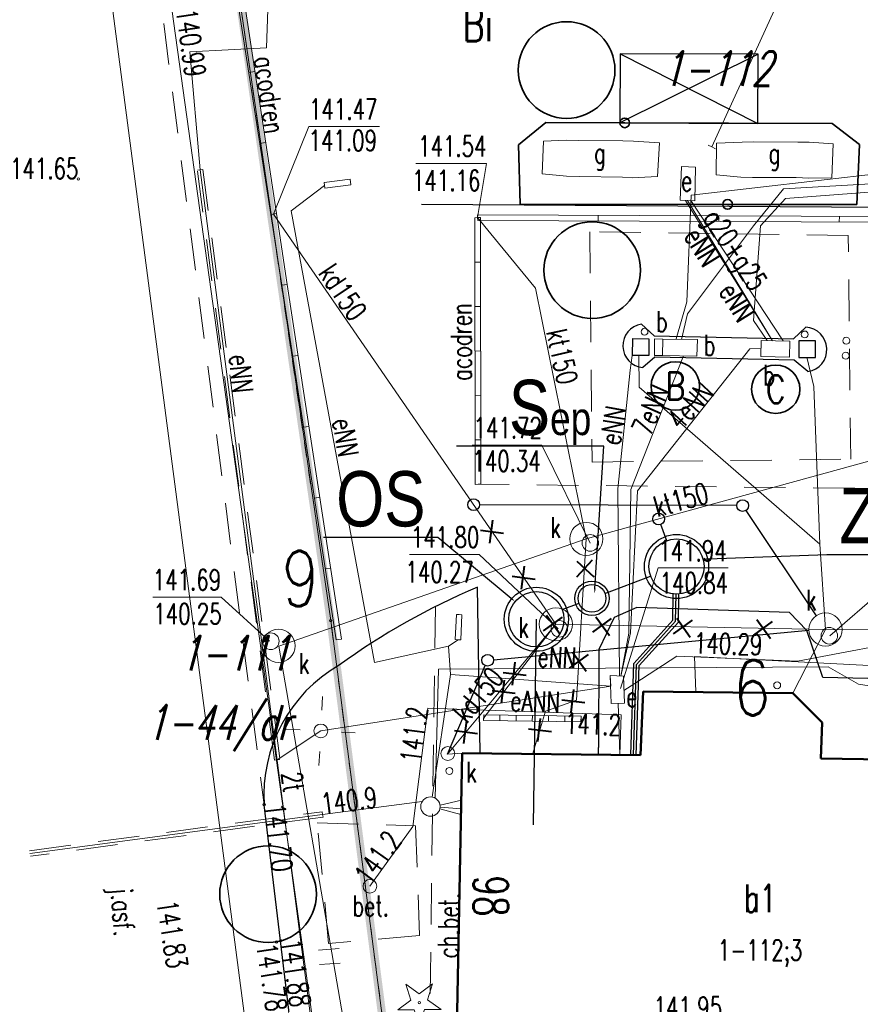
# Model space of a CAD drawing. Header units: feet. Extents: x 7588777 to 15179262, y 5780086 to 11560165.
# Tile 25 of 32: x 14139035 to 14139066, y 11498699 to 11498734. Entities that reach past the tile are written whole.
import ezdxf
from ezdxf import colors
from ezdxf.entities.mleader import LeaderData, LeaderLine
from ezdxf.enums import TextEntityAlignment as Align
from ezdxf.math import Vec2, Vec3

# ---------------------------------------------------------------- set-up
doc = ezdxf.new("R2010")
doc.units = ezdxf.units.FT
doc.header["$MEASUREMENT"] = 0
for name, pattern in [('1', [0]), ('3_EGBU_A', [0]), ('4', [2.5, 1.5, -1]), ('DASHED2', [0.375, 0.25, -0.125]), ('EGDE', [0]), ('EGUG', [1, 0.5, -0.5])]:
    doc.linetypes.add(name, pattern=pattern)
doc.layers.get('0').update_dxf_attribs({"color": 250, "linetype": 'CONTINUOUS', "lineweight": 100})
for name, color, linetype, lineweight in [('__PROJ_DR_wpusty', 7, 'CONTINUOUS', 18), ('_opis znaczniki', 7, 'CONTINUOUS', 35), ('_por', 8, 'CONTINUOUS', 25), ('_Selinar_ZZSanitarna', 42, 'CONTINUOUS', 25), ('ZZDeszczowa', 92, 'CONTINUOUS', 30), ('ZZSanitarna', 42, 'CONTINUOUS', 30)]:
    doc.layers.add(name, color=color, linetype=linetype, lineweight=lineweight)
doc.layers.add('_granica', color=7, linetype='CONTINUOUS')
for name, color, linetype, lineweight, transparency in [('Dzialki', 7, 'EGDE', 18, 0.7), ('EADTD_T_1_a', 7, 'CONTINUOUS', 25, 0.7), ('EBTPO_L_4', 7, '1', 18, 0.7), ('EBUPP_L_4', 7, '4', 18, 0.7), ('EBUTN_T_0', 7, 'CONTINUOUS', 0, 0.7), ('EGBB_E_T_0', 7, 'CONTINUOUS', 25, 0.7), ('EGBB_L_0', 7, '3_EGBU_A', 50, 0.7), ('EUZF_T_0', 54, 'CONTINUOUS', 25, 0.7), ('FUNKCJE_MZ_T_0', 7, 'CONTINUOUS', 18, 0.7), ('Numery_dzialek', 7, 'CONTINUOUS', 9, 0.7), ('Numery_uzytkow', 3, 'CONTINUOUS', 9, 0.7), ('Punkty', 7, 'CONTINUOUS', 18, 0.7), ('SDROK_T_0', 7, 'CONTINUOUS', 18, 0.7), ('SDROK_T_2', 7, 'CONTINUOUS', 18, 0.7), ('SDRPK_L_0', 7, '1', 25, 0.7), ('SDRPK_L_2', 7, '4', 18, 0.7), ('SZAPM_T_0', 7, 'CONTINUOUS', 18, 0.7), ('SZOPO_L_0', 7, 'CONTINUOUS', 35, 0.7), ('SZZPZ_T_0', 3, 'CONTINUOUS', 18, 0.7), ('SZZPZ_T_4', 3, 'CONTINUOUS', 18, 0.7), ('UEEOAN_T_0', 1, 'CONTINUOUS', 18, 0.7), ('UEEOCN_T_0', 1, 'CONTINUOUS', 18, 0.7), ('UEEOON_T_0', 1, 'CONTINUOUS', 18, 0.7), ('UEEPAN_L_0', 1, '1', 18, 0.7), ('UEEPAN_T_0', 1, 'CONTINUOUS', 18, 0.7), ('UEEPAN_T_3', 1, 'CONTINUOUS', 18, 0.7), ('UEEPBN_L_0', 1, '4', 18, 0.7), ('UEEPON_L_0', 1, '1', 18, 0.7), ('UGGOON_S_T_0', 52, 'CONTINUOUS', 18, 0.7), ('UGGPAN_S_L_0', 52, '1', 18, 0.7), ('UGGPAN_S_T_0', 52, 'CONTINUOUS', 18, 0.7), ('UGGPON_S_L_0', 52, '1', 18, 0.7), ('UINPA_L_3', 7, '1', 18, 0.7), ('UINPA_T_3', 7, 'CONTINUOUS', 18, 0.7), ('UINPO_L_4', 7, '1', 18, 0.7), ('UKKOAD_T_0', 34, 'CONTINUOUS', 18, 0.7), ('UKKOOD_T_0', 34, 'CONTINUOUS', 18, 0.7), ('UKKPAD_L_0', 34, '1', 18, 0.7), ('UKKPAD_T_0', 34, 'CONTINUOUS', 18, 0.7), ('UKKPOD_L_0', 34, '1', 18, 0.7), ('UKKPOS_L_0', 34, '1', 18, 0.7), ('UTTOC_T_0', 30, 'CONTINUOUS', 18, 0.7), ('UTTOO_T_0', 30, 'CONTINUOUS', 18, 0.7), ('UTTPO_L_0', 30, '1', 18, 0.7), ('UWWOC_T_0', 5, 'CONTINUOUS', 18, 0.7), ('UWWPO_L_0', 5, '1', 18, 0.7), ('UWWPO_L_3', 5, '1', 18, 0.7), ('Uzytki', 3, 'EGUG', 18, 0.7), ('WUKOS_T_0', 14, 'CONTINUOUS', 18, 0.7)]:
    doc.layers.add(name, color=color, linetype=linetype, lineweight=lineweight, transparency=transparency)
doc.styles.add('ISOCP', font='isocpeur.ttf')
doc.styles.add('ROMANS', font='romans.shx', dxfattribs={"width": 0.8})
doc.styles.get("Standard").update_dxf_attribs({"font": 'Simplex.SHX', "width": 0.75})

# ---------------------------------------------------------------- blocks, each defined once
blk = doc.blocks.new('GRO')
at = {"linetype": 'Continuous'}
blk.add_circle((0, 0), 0.045, dxfattribs=at)
blk = doc.blocks.new('ARM')
at = {"linetype": 'Continuous'}
blk.add_circle((0, 0), 0.125, dxfattribs=at)
blk = doc.blocks.new('BUJ')
at = {"linetype": 'Continuous'}
blk.add_circle((0, 0), 0.25, dxfattribs=at)
blk = doc.blocks.new('TRA')
at = {"linetype": 'Continuous'}
for p, q in [((-4.0125, 1.125), (-4.0125, 1.875)), ((-3.4875, 1.125), (-3.4875, 1.875)), ((3.4875, 1.125), (3.4875, 1.875)), ((4.0125, 1.125), (4.0125, 1.875)), ((-0.2625, -2.625), (-0.2625, -1.875)), ((0.2625, -2.625), (0.2625, -1.875))]:
    blk.add_line(p, q, dxfattribs=at)
blk = doc.blocks.new('DIG')
at = {"linetype": 'Continuous'}
for p, q in [((-0.3012, 0.09375), (-0.4937, 0.6621)), ((-0.4937, 0.6621), (-0.0039, 0.31545)), ((-0.0039, 0.31545), (0.4771, 0.67415)), ((0.4771, 0.67415), (0.2988, 0.1012)), ((-0.78225, -0.26495), (-0.3012, 0.09375)), ((0.2988, 0.1012), (0.7886, -0.24545)), ((-0.18225, -0.2575), (-0.78225, -0.26495)), ((0.01025, -0.82585), (-0.18225, -0.2575)), ((0.1886, -0.2529), (0.01025, -0.82585)), ((0.7886, -0.24545), (0.1886, -0.2529))]:
    blk.add_line(p, q, dxfattribs=at)
blk.add_circle((0, 0), 0.045, dxfattribs=at)
blk = doc.blocks.new('LAT')
at = {"linetype": 'Continuous'}
for p, q in [((-0.53035, 0.53035), (-0.8839, 0.8839)), ((0.53035, 0.53035), (0.8839, 0.8839)), ((-0.53035, -0.53035), (-0.8839, -0.8839)), ((0.53035, -0.53035), (0.8839, -0.8839))]:
    blk.add_line(p, q, dxfattribs=at)
blk = doc.blocks.new('SLU')
at = {"linetype": 'Continuous'}
blk.add_circle((0, 0), 0.25, dxfattribs=at)
blk = doc.blocks.new('WSP')
at = {"linetype": 'Continuous'}
blk.add_circle((0, 0), 0.045, dxfattribs=at)

msp = doc.modelspace()

# ---------------------------------------------------------------- linework, layer by layer
at = {"layer": '__PROJ_DR_wpusty', "color": 1, "linetype": 'Continuous', "lineweight": 40}
for p, q in [((14139052.3809, 11498715.5073), (14139052.4839, 11498716.3397)), ((14139052.0435, 11498715.9716), (14139052.8759, 11498715.8686)), ((14139053.5269, 11498713.8413), (14139053.6299, 11498714.6737)), ((14139055.5208, 11498714.8551), (14139056.1379, 11498714.287)), ((14139055.5251, 11498714.2811), (14139056.0932, 11498714.8982)), ((14139053.1895, 11498714.3056), (14139054.0219, 11498714.2027)), ((14139054.3222, 11498712.3327), (14139055.0019, 11498712.8242)), ((14139054.4324, 11498712.896), (14139054.9239, 11498712.2164)), ((14139056.2095, 11498712.8442), (14139056.7009, 11498712.1645)), ((14139056.0993, 11498712.2809), (14139056.7789, 11498712.7724)), ((14139059.0274, 11498712.2236), (14139059.7071, 11498712.7151)), ((14139059.1376, 11498712.7869), (14139059.629, 11498712.1072)), ((14139061.9246, 11498712.1764), (14139062.6042, 11498712.6678)), ((14139062.0348, 11498712.7396), (14139062.5262, 11498712.06)), ((14139055.2638, 11498710.9836), (14139055.9434, 11498711.4751)), ((14139055.374, 11498711.5469), (14139055.8654, 11498710.8672)), ((14139053.1936, 11498710.3653), (14139053.2966, 11498711.1977)), ((14139052.8562, 11498710.8296), (14139053.6886, 11498710.7266)), ((14139052.7986, 11498709.71), (14139052.9016, 11498710.5424)), ((14139052.4612, 11498710.1744), (14139053.2936, 11498710.0714)), ((14139055.3187, 11498709.3748), (14139055.4217, 11498710.2072)), ((14139054.9813, 11498709.8391), (14139055.8137, 11498709.7361)), ((14139051.4395, 11498708.2608), (14139051.5425, 11498709.0932)), ((14139054.1091, 11498708.3277), (14139054.2121, 11498709.1601)), ((14139051.1021, 11498708.7252), (14139051.9345, 11498708.6222)), ((14139053.7717, 11498708.792), (14139054.6041, 11498708.689))]:
    msp.add_line(p, q, dxfattribs=at)
at = {"layer": '_granica', "linetype": 'DASHED2', "ltscale": 10, "const_width": 0.3}
msp.add_lwpolyline([(14139052.529, 11498667.3824), (14139061.2705, 11498667.847), (14139086.019, 11498669.1624), (14139093.219, 11498669.0324), (14139093.289, 11498679.0924), (14139093.519, 11498687.6824), (14139092.079, 11498687.8824), (14139096.2669, 11498712.8201), (14139096.759, 11498714.6924), (14139098.479, 11498721.1724), (14139104.669, 11498740.6324), (14139107.349, 11498747.8724), (14139111.929, 11498760.5924), (14139119.339, 11498781.1924), (14139063.099, 11498773.9924), (14139059.339, 11498761.0424), (14139058.089, 11498756.7324), (14139040.519, 11498754.3124), (14139046.619, 11498712.7024)], close=True, dxfattribs=at)
at = {"layer": '_opis znaczniki'}
for centre, radius in [((14139055.1542, 11498732.6199), 1.75), ((14139056.0806, 11498725.3828), 1.75), ((14139059.0881, 11498721.1893), 0.875), ((14139062.72, 11498721.0746), 0.875), ((14139044.3535, 11498702.8033), 1.75)]:
    msp.add_circle(centre, radius, dxfattribs=at)
at = {"layer": '_por', "color": 1}
msp.add_lwpolyline([(14139057.0791, 11498730.7114), (14139062.079, 11498730.6934), (14139062.088, 11498733.1934), (14139057.088, 11498733.2114)], close=True, dxfattribs=at)
for points in [[(14139062.088, 11498733.1934), (14139057.0791, 11498730.7114)], [(14139057.088, 11498733.2114), (14139062.079, 11498730.6934)]]:
    msp.add_lwpolyline(points, dxfattribs=at)
at = {"layer": '_Selinar_ZZSanitarna', "lineweight": 30}
for centre, radius in [((14139059.1306, 11498714.6579), 1.16), ((14139059.1306, 11498714.6579), 1), ((14139054.0593, 11498712.7502), 1.16), ((14139056.0726, 11498713.5075), 0.625), ((14139056.0726, 11498713.5075), 0.5), ((14139054.0593, 11498712.7502), 1)]:
    msp.add_circle(centre, radius, dxfattribs=at)
at = {"layer": 'Dzialki'}
for p, q in [((14139040.519, 11498754.3124), (14139046.619, 11498712.7024)), ((14139046.619, 11498712.7024), (14139052.529, 11498667.3824))]:
    msp.add_line(p, q, dxfattribs=at)
at = {"layer": 'EBTPO_L_4', "linetype": '1'}
for p, q in [((14139046.3781, 11498728.5496), (14139047.3238, 11498728.6694)), ((14139046.4065, 11498728.3506), (14139046.3781, 11498728.5496)), ((14139047.3522, 11498728.4704), (14139046.4065, 11498728.3506)), ((14139047.3522, 11498728.4704), (14139047.3238, 11498728.6694)), ((14139051.1672, 11498712.9281), (14139051.1254, 11498712.0157)), ((14139051.2675, 11498712.9224), (14139051.1672, 11498712.9281)), ((14139051.3678, 11498712.9166), (14139051.2675, 11498712.9224)), ((14139051.2675, 11498712.9224), (14139051.3678, 11498712.9166)), ((14139051.326, 11498712.0041), (14139051.3678, 11498712.9166)), ((14139051.1254, 11498712.0157), (14139051.2257, 11498712.0099)), ((14139051.2257, 11498712.0099), (14139051.1254, 11498712.0157)), ((14139051.2257, 11498712.0099), (14139051.326, 11498712.0041))]:
    msp.add_line(p, q, dxfattribs=at)
at = {"layer": 'EBUPP_L_4', "linetype": '4'}
for p, q in [((14139065.3433, 11498726.6337), (14139055.9902, 11498726.7714)), ((14139055.9902, 11498726.7714), (14139056.0798, 11498718.4386)), ((14139065.4328, 11498718.5411), (14139065.3433, 11498726.6337)), ((14139056.0798, 11498718.4386), (14139065.4328, 11498718.5411))]:
    msp.add_line(p, q, dxfattribs=at)
at = {"layer": 'EGBB_L_0', "linetype": '3_EGBU_A'}
for p, q in [((14139057.9294, 11498710.1396), (14139057.8261, 11498707.8335)), ((14139063.3363, 11498710.0764), (14139057.9294, 11498710.1396)), ((14139064.4014, 11498709.0203), (14139063.3363, 11498710.0764)), ((14139064.3565, 11498707.7073), (14139064.4014, 11498709.0203)), ((14139051.3781, 11498707.903), (14139051.161, 11498696.8652)), ((14139057.8261, 11498707.8335), (14139051.3781, 11498707.903)), ((14139073.2483, 11498707.5903), (14139064.3565, 11498707.7073))]:
    msp.add_line(p, q, dxfattribs=at)
at = {"layer": 'SDRPK_L_0', "linetype": '1'}
for p, q in [((14139090.1669, 11498727.4858), (14139049.9041, 11498727.7569)), ((14139057.8619, 11498723.4273), (14139058.32, 11498723.0062)), ((14139063.3685, 11498722.8979), (14139063.8112, 11498723.3168)), ((14139057.5337, 11498722.9031), (14139057.5293, 11498722.2925)), ((14139057.5337, 11498722.9031), (14139058.1344, 11498722.8983)), ((14139058.1344, 11498722.8983), (14139058.1295, 11498722.2977)), ((14139058.32, 11498723.0062), (14139063.3685, 11498722.8979)), ((14139063.5616, 11498722.826), (14139063.5568, 11498722.2253)), ((14139063.5616, 11498722.826), (14139063.5568, 11498722.2253)), ((14139064.1623, 11498722.8212), (14139063.5616, 11498722.826)), ((14139064.1575, 11498722.2205), (14139064.1623, 11498722.8212)), ((14139058.1295, 11498722.2977), (14139057.5293, 11498722.2925)), ((14139058.3423, 11498722.2365), (14139057.9178, 11498721.8584)), ((14139063.3908, 11498722.1282), (14139058.3423, 11498722.2365)), ((14139063.8887, 11498721.7088), (14139063.3908, 11498722.1282)), ((14139063.5568, 11498722.2253), (14139064.1575, 11498722.2205)), ((14139052.0287, 11498707.9003), (14139051.9265, 11498713.9108)), ((14139057.692, 11498713.1721), (14139056.8763, 11498712.8176)), ((14139063.2238, 11498712.994), (14139057.692, 11498713.1721)), ((14139056.8763, 11498712.8176), (14139056.3147, 11498711.6531)), ((14139063.8517, 11498712.3398), (14139063.2238, 11498712.994)), ((14139064.4234, 11498710.6425), (14139063.8517, 11498712.3398)), ((14139056.3147, 11498711.6531), (14139056.3033, 11498708.1098)), ((14139071.6856, 11498710.487), (14139064.4234, 11498710.6425)), ((14139056.3042, 11498707.8496), (14139056.3033, 11498708.1098)), ((14139045.6564, 11498694.012), (14139044.2106, 11498706.0408))]:
    msp.add_line(p, q, dxfattribs=at)
for centre, radius, start, end in [((14139057.9784, 11498722.646), 0.7899, 98.47432, 265.60365), ((14139063.7604, 11498722.5085), 0.8099, 279.11763, 86.40224), ((14139061.8965, 11498690.378), 25.5577, 112.96058, 125.87012), ((14139049.6294, 11498706.3828), 5.4295, 119.92213, 183.61071)]:
    msp.add_arc(centre, radius, start, end, dxfattribs=at)
at = {"layer": 'SDRPK_L_2', "linetype": '4'}
for p, q in [((14139040.2577, 11498736.7893), (14139044.2106, 11498706.0408)), ((14139068.0802, 11498717.4613), (14139051.9503, 11498717.6347)), ((14139050.4049, 11498713.2064), (14139050.1398, 11498693.4654)), ((14139046.5429, 11498701.0247), (14139046.1298, 11498705.3808)), ((14139046.1298, 11498705.3808), (14139049.6868, 11498705.28)), ((14139049.6868, 11498705.28), (14139049.8338, 11498701.303)), ((14139049.8338, 11498701.303), (14139046.5429, 11498701.0247))]:
    msp.add_line(p, q, dxfattribs=at)
at = {"layer": 'SZOPO_L_0'}
for p, q in [((14139054.399, 11498730.7224), (14139053.419, 11498729.9124)), ((14139057.2591, 11498730.7114), (14139054.399, 11498730.7224)), ((14139064.759, 11498730.6824), (14139057.2591, 11498730.7114)), ((14139065.749, 11498729.9224), (14139064.759, 11498730.6824)), ((14139053.419, 11498729.9124), (14139053.479, 11498727.7724)), ((14139065.659, 11498727.7524), (14139065.749, 11498729.9224)), ((14139053.479, 11498727.7724), (14139060.979, 11498727.7601)), ((14139060.979, 11498727.7601), (14139065.659, 11498727.7524))]:
    msp.add_line(p, q, dxfattribs=at)
for centre in [(14139057.2591, 11498730.7114), (14139060.979, 11498727.7601)]:
    msp.add_circle(centre, 0.175, dxfattribs=at)
at = {"layer": 'UEEOAN_T_0', "linetype": 'Continuous'}
for p, q in [((14139057.1043, 11498710.2451), (14139058.472, 11498714.6061)), ((14139058.472, 11498714.6061), (14139060.9962, 11498714.6061))]:
    msp.add_line(p, q, dxfattribs=at)
at = {"layer": 'UEEPAN_L_0', "linetype": '1'}
for p, q in [((14139059.265, 11498727.9097), (14139059.3137, 11498729.1328)), ((14139059.3137, 11498729.1328), (14139059.8153, 11498729.1038)), ((14139059.8153, 11498729.1038), (14139059.7962, 11498727.892)), ((14139059.7962, 11498727.892), (14139059.265, 11498727.9097))]:
    msp.add_line(p, q, dxfattribs=at)
at = {"layer": 'UEEPBN_L_0', "linetype": '4'}
for p, q in [((14139041.8952, 11498729.0119), (14139041.7957, 11498728.9977)), ((14139044.5835, 11498707.6478), (14139041.7957, 11498728.9977)), ((14139041.8952, 11498729.0119), (14139041.9947, 11498729.0261)), ((14139041.9947, 11498729.0261), (14139041.8952, 11498729.0119)), ((14139041.9947, 11498729.0261), (14139044.7825, 11498707.6761)), ((14139044.683, 11498707.6619), (14139044.5835, 11498707.6478)), ((14139044.5835, 11498707.6478), (14139044.683, 11498707.6619)), ((14139044.683, 11498707.6619), (14139044.7825, 11498707.6761)), ((14139035.724, 11498704.3735), (14139046.3129, 11498705.7888)), ((14139046.327, 11498705.6894), (14139046.3129, 11498705.7888)), ((14139046.327, 11498705.6894), (14139046.3412, 11498705.5899)), ((14139046.3412, 11498705.5899), (14139035.7523, 11498704.1745))]:
    msp.add_line(p, q, dxfattribs=at)
at = {"layer": 'UEEPON_L_0', "linetype": '1'}
for p, q in [((14139044.2919, 11498733.4259), (14139044.3439, 11498734.8092)), ((14139044.2919, 11498733.4259), (14139041.5159, 11498733.2794)), ((14139041.5159, 11498733.2794), (14139041.8952, 11498729.0119)), ((14139059.6575, 11498728.0964), (14139072.0376, 11498729.5169)), ((14139046.8399, 11498691.0893), (14139041.8952, 11498729.0119)), ((14139045.19, 11498727.5289), (14139046.3923, 11498728.4501)), ((14139059.4548, 11498727.9034), (14139062.6068, 11498722.8283)), ((14139059.5093, 11498724.2371), (14139059.6575, 11498728.0964)), ((14139062.6024, 11498722.8284), (14139059.5321, 11498727.9008)), ((14139048.1981, 11498711.1822), (14139045.19, 11498727.5289)), ((14139059.1151, 11498722.8995), (14139059.5093, 11498724.2371)), ((14139061.7826, 11498722.5311), (14139057.7248, 11498717.3968)), ((14139061.7826, 11498722.5311), (14139062.1922, 11498722.5483)), ((14139057.4512, 11498721.7688), (14139057.5293, 11498722.2925)), ((14139059.3813, 11498722.2802), (14139057.4825, 11498717.4467)), ((14139057.0113, 11498717.4669), (14139057.4512, 11498721.7688)), ((14139057.0655, 11498710.6938), (14139057.0113, 11498717.4669)), ((14139057.4105, 11498712.2495), (14139057.4825, 11498717.4467)), ((14139057.7248, 11498717.3968), (14139057.47, 11498712.262)), ((14139063.5078, 11498711.2345), (14139085.3334, 11498715.3234)), ((14139057.47, 11498712.262), (14139057.1154, 11498710.6959)), ((14139057.4105, 11498712.2495), (14139057.1154, 11498710.6959)), ((14139050.8853, 11498711.7754), (14139048.1981, 11498711.1822)), ((14139050.8853, 11498711.7754), (14139051.2257, 11498712.0099)), ((14139050.9585, 11498710.7477), (14139050.8853, 11498711.7754)), ((14139059.137, 11498711.4113), (14139057.6271, 11498710.4272)), ((14139059.137, 11498711.4113), (14139063.5078, 11498711.2345)), ((14139064.6172, 11498711.0309), (14139050.5201, 11498710.9394)), ((14139065.7143, 11498710.4064), (14139064.6172, 11498711.0309)), ((14139050.9585, 11498710.7477), (14139050.2938, 11498706.3163)), ((14139050.5201, 11498710.9394), (14139050.3954, 11498706.2805)), ((14139056.7505, 11498710.3303), (14139050.9585, 11498710.7477)), ((14139056.7669, 11498709.7005), (14139056.7346, 11498710.71)), ((14139056.7346, 11498710.71), (14139057.2158, 11498710.6901)), ((14139056.7346, 11498710.71), (14139056.7505, 11498710.3303)), ((14139057.2158, 11498710.6901), (14139057.2465, 11498709.7207)), ((14139046.2603, 11498708.709), (14139056.7505, 11498710.3303)), ((14139057.2276, 11498710.1702), (14139057.6271, 11498710.4272)), ((14139074.6507, 11498708.9902), (14139065.7143, 11498710.4064)), ((14139057.2465, 11498709.7207), (14139056.7669, 11498709.7005)), ((14139057.0167, 11498709.711), (14139057.0751, 11498707.842)), ((14139049.5878, 11498705.2558), (14139050.1388, 11498709.5323)), ((14139050.1388, 11498709.5323), (14139057.1342, 11498709.2956)), ((14139057.1342, 11498709.2956), (14139057.0752, 11498707.8416)), ((14139046.2603, 11498708.709), (14139044.683, 11498707.6619)), ((14139049.9305, 11498706.1509), (14139046.327, 11498705.6894)), ((14139051.3495, 11498706.2005), (14139050.5762, 11498706.0279)), ((14139046.327, 11498705.6894), (14139035.7381, 11498704.274)), ((14139051.3309, 11498705.6893), (14139050.572, 11498705.8876)), ((14139051.3425, 11498705.8899), (14139050.5795, 11498705.948)), ((14139048.0375, 11498703.0891), (14139049.5878, 11498705.2558))]:
    msp.add_line(p, q, dxfattribs=at)
msp.add_circle((14139050.2282, 11498705.9732), 0.35, dxfattribs=at)
at = {"layer": 'UGGPAN_S_L_0', "linetype": '1'}
for p, q in [((14139054.2708, 11498728.871), (14139054.3212, 11498730.054)), ((14139054.3212, 11498730.054), (14139055.1504, 11498730.0888)), ((14139055.1504, 11498730.0888), (14139055.5912, 11498730.0773)), ((14139055.5912, 11498730.0773), (14139057.193, 11498730.0645)), ((14139057.193, 11498730.0645), (14139057.5739, 11498730.0505)), ((14139057.5739, 11498730.0505), (14139058.5172, 11498729.99)), ((14139058.5172, 11498729.99), (14139058.4484, 11498728.7662)), ((14139060.5676, 11498728.8251), (14139060.5793, 11498729.9765)), ((14139060.5793, 11498729.9765), (14139061.5084, 11498730.0155)), ((14139061.5084, 11498730.0155), (14139061.9184, 11498730.0227)), ((14139061.9184, 11498730.0227), (14139063.5202, 11498730.0099)), ((14139063.5202, 11498730.0099), (14139063.9307, 11498730.0071)), ((14139063.9307, 11498730.0071), (14139064.8036, 11498729.9537)), ((14139064.8036, 11498729.9537), (14139064.7453, 11498728.7203)), ((14139055.155, 11498728.788), (14139054.2708, 11498728.871)), ((14139061.4618, 11498728.7426), (14139060.5676, 11498728.8251)), ((14139055.6162, 11498728.7673), (14139055.155, 11498728.788)), ((14139057.1784, 11498728.7429), (14139055.6162, 11498728.7673)), ((14139057.5293, 11498728.7276), (14139057.1784, 11498728.7429)), ((14139058.4484, 11498728.7662), (14139057.5293, 11498728.7276)), ((14139061.8826, 11498728.7302), (14139061.4618, 11498728.7426)), ((14139063.4636, 11498728.7365), (14139061.8826, 11498728.7302)), ((14139063.9148, 11498728.7155), (14139063.4636, 11498728.7365)), ((14139064.7453, 11498728.7203), (14139063.9148, 11498728.7155))]:
    msp.add_line(p, q, dxfattribs=at)
at = {"layer": 'UGGPON_S_L_0', "linetype": '1'}
msp.add_line((14139062.9896, 11498722.8184), (14139059.6449, 11498727.8971), dxfattribs=at)
at = {"layer": 'UINPA_L_3', "linetype": '1'}
for p, q in [((14139058.3346, 11498722.8967), (14139058.3298, 11498722.2961)), ((14139058.3346, 11498722.8967), (14139058.6351, 11498722.8893)), ((14139058.6351, 11498722.8893), (14139058.6303, 11498722.2887)), ((14139058.6351, 11498722.8893), (14139059.8868, 11498722.8718)), ((14139059.8868, 11498722.8718), (14139059.872, 11498722.2707)), ((14139062.1844, 11498722.2577), (14139062.2, 11498722.8389)), ((14139062.2, 11498722.8389), (14139063.2314, 11498722.8121)), ((14139063.2314, 11498722.8121), (14139063.2163, 11498722.231)), ((14139058.6303, 11498722.2887), (14139058.3298, 11498722.2961)), ((14139059.872, 11498722.2707), (14139058.6303, 11498722.2887)), ((14139063.2163, 11498722.231), (14139062.1844, 11498722.2577))]:
    msp.add_line(p, q, dxfattribs=at)
at = {"layer": 'UINPO_L_4', "linetype": '1'}
for p, q in [((14139063.0004, 11498728.3268), (14139070.6479, 11498728.768)), ((14139070.767, 11498728.5528), (14139063.075, 11498727.9796)), ((14139061.9161, 11498726.9802), (14139063.0004, 11498728.3268)), ((14139063.075, 11498727.9796), (14139062.1658, 11498726.9907)), ((14139059.5277, 11498723.7975), (14139061.9161, 11498726.9802)), ((14139062.1658, 11498726.9907), (14139061.9196, 11498723.5577)), ((14139059.5277, 11498723.7975), (14139059.3161, 11498722.8779)), ((14139061.9196, 11498723.5577), (14139062.4091, 11498722.8334))]:
    msp.add_line(p, q, dxfattribs=at)
at = {"layer": 'UKKOAD_T_0', "linetype": 'Continuous'}
for p, q in [((14139044.5544, 11498727.4122), (14139045.8321, 11498730.5785)), ((14139045.8321, 11498730.5785), (14139048.3835, 11498730.5785)), ((14139049.7044, 11498729.2451), (14139052.2558, 11498729.2451)), ((14139051.9356, 11498727.2818), (14139052.2558, 11498729.2451)), ((14139051.7379, 11498719.053), (14139054.2621, 11498719.053)), ((14139056.0129, 11498715.5035), (14139054.2621, 11498719.053)), ((14139049.4722, 11498715.0949), (14139051.9964, 11498715.0949)), ((14139054.8521, 11498712.4023), (14139051.9964, 11498715.0949)), ((14139064.6802, 11498712.1544), (14139067.1045, 11498714.2502)), ((14139040.1839, 11498713.5517), (14139042.6539, 11498713.5517)), ((14139044.4023, 11498711.9636), (14139042.6539, 11498713.5517))]:
    msp.add_line(p, q, dxfattribs=at)
at = {"layer": 'UKKPAD_L_0', "linetype": '1'}
for p, q in [((14139044.4549, 11498727.398), (14139042.9827, 11498736.8891)), ((14139044.6539, 11498727.4264), (14139043.2178, 11498736.9247)), ((14139043.8766, 11498732.5675), (14139043.6583, 11498732.5336)), ((14139044.2652, 11498729.9969), (14139044.0568, 11498729.9646)), ((14139044.6539, 11498727.4264), (14139044.4549, 11498727.398)), ((14139044.5544, 11498727.4122), (14139044.4549, 11498727.398)), ((14139044.4549, 11498727.398), (14139044.5544, 11498727.4122)), ((14139044.8528, 11498724.8327), (14139044.4549, 11498727.398)), ((14139044.5544, 11498727.4122), (14139044.6539, 11498727.4264)), ((14139045.0418, 11498724.8606), (14139044.6539, 11498727.4264)), ((14139051.8357, 11498727.2776), (14139052.0355, 11498727.2859)), ((14139051.9356, 11498727.2818), (14139051.8357, 11498727.2776)), ((14139051.8357, 11498727.2776), (14139051.9356, 11498727.2818)), ((14139051.8504, 11498717.6305), (14139051.8357, 11498727.2776)), ((14139051.9314, 11498727.3817), (14139051.9356, 11498727.2818)), ((14139078.1066, 11498727.2697), (14139051.9314, 11498727.3817)), ((14139051.9314, 11498727.3817), (14139051.9398, 11498727.1818)), ((14139051.9356, 11498727.2818), (14139052.0355, 11498727.2859)), ((14139051.9356, 11498727.2818), (14139051.9398, 11498727.1818)), ((14139051.9398, 11498727.1818), (14139078.115, 11498727.0699)), ((14139052.0355, 11498727.2859), (14139052.0502, 11498717.6389)), ((14139056.2939, 11498727.1645), (14139056.2956, 11498727.3647)), ((14139060.6581, 11498727.1476), (14139060.6597, 11498727.3478)), ((14139065.0222, 11498727.1307), (14139065.0242, 11498727.3209)), ((14139051.8429, 11498725.6766), (14139052.0331, 11498725.6746)), ((14139045.0418, 11498724.8606), (14139044.8528, 11498724.8327)), ((14139044.8528, 11498724.8327), (14139046.8125, 11498712.0047)), ((14139047.0115, 11498712.0331), (14139045.0418, 11498724.8606)), ((14139051.8405, 11498724.0652), (14139052.0407, 11498724.0636)), ((14139051.8481, 11498722.4543), (14139052.0379, 11498722.4622)), ((14139045.4397, 11498722.2953), (14139045.2408, 11498722.2669)), ((14139051.8452, 11498720.8529), (14139052.0455, 11498720.8513)), ((14139045.8277, 11498719.7295), (14139045.6387, 11498719.7016)), ((14139051.8528, 11498719.2419), (14139052.0431, 11498719.2399)), ((14139052.0502, 11498717.6389), (14139051.8504, 11498717.6305)), ((14139051.9503, 11498717.6347), (14139051.8504, 11498717.6305)), ((14139051.8504, 11498717.6305), (14139051.9503, 11498717.6347)), ((14139051.9503, 11498717.6347), (14139052.0502, 11498717.6389)), ((14139046.2256, 11498717.1642), (14139046.0266, 11498717.1358)), ((14139046.6135, 11498714.5984), (14139046.4246, 11498714.5705)), ((14139046.8125, 11498712.0047), (14139047.0115, 11498712.0331)), ((14139046.912, 11498712.0189), (14139046.8125, 11498712.0047)), ((14139046.8125, 11498712.0047), (14139046.912, 11498712.0189)), ((14139046.912, 11498712.0189), (14139047.0115, 11498712.0331)), ((14139052.1491, 11498709.0863), (14139052.1607, 11498709.2869)), ((14139052.1549, 11498709.1866), (14139052.1607, 11498709.2869)), ((14139052.1607, 11498709.2869), (14139052.1549, 11498709.1866)), ((14139052.1607, 11498709.2869), (14139055.6852, 11498709.2448)), ((14139052.7398, 11498709.0811), (14139052.7414, 11498709.2813)), ((14139053.3304, 11498709.0759), (14139053.332, 11498709.2761)), ((14139053.9111, 11498709.0702), (14139053.9231, 11498709.2609)), ((14139054.5022, 11498709.055), (14139054.5038, 11498709.2552)), ((14139055.0929, 11498709.0498), (14139055.0945, 11498709.25)), ((14139055.6852, 11498709.2448), (14139055.6736, 11498709.0441)), ((14139055.6794, 11498709.1445), (14139055.6852, 11498709.2448)), ((14139055.6852, 11498709.2448), (14139055.6794, 11498709.1445)), ((14139052.1549, 11498709.1866), (14139052.1491, 11498709.0863)), ((14139055.6736, 11498709.0441), (14139052.1491, 11498709.0863)), ((14139055.6794, 11498709.1445), (14139055.6736, 11498709.0441))]:
    msp.add_line(p, q, dxfattribs=at)
for centre, radius in [((14139055.8663, 11498715.6575), 0.5999), ((14139056.0125, 11498715.5135), 0.3), ((14139054.765, 11498712.5688), 0.5999), ((14139064.5207, 11498712.3779), 0.5999), ((14139054.8921, 11498712.404), 0.3), ((14139064.6602, 11498712.1536), 0.3), ((14139044.73, 11498711.7872), 0.5999), ((14139044.4527, 11498711.9557), 0.3), ((14139050.8582, 11498707.8912), 0.25)]:
    msp.add_circle(centre, radius, dxfattribs=at)
at = {"layer": 'UKKPOD_L_0', "linetype": '1'}
for p, q in [((14139054.765, 11498712.5688), (14139044.5544, 11498727.4122)), ((14139052.4103, 11498726.7012), (14139051.9356, 11498727.2818)), ((14139054.0344, 11498724.7278), (14139052.4103, 11498726.7012)), ((14139054.0344, 11498724.7278), (14139055.8663, 11498715.6575)), ((14139057.7695, 11498722.2925), (14139057.7778, 11498721.142)), ((14139063.847, 11498722.2275), (14139064.1016, 11498721.1673)), ((14139064.3211, 11498715.462), (14139057.7778, 11498721.142)), ((14139064.3211, 11498715.462), (14139064.1016, 11498721.1673)), ((14139069.8853, 11498719.5186), (14139055.8663, 11498715.6575)), ((14139055.8663, 11498715.6575), (14139044.7404, 11498711.7776)), ((14139055.8663, 11498715.6575), (14139055.5106, 11498709.8279)), ((14139064.5207, 11498712.3779), (14139064.3211, 11498715.462)), ((14139054.765, 11498712.5688), (14139050.8491, 11498707.8708)), ((14139054.765, 11498712.5688), (14139052.1549, 11498709.1866)), ((14139054.765, 11498712.5688), (14139064.5207, 11498712.3779)), ((14139064.5207, 11498712.3779), (14139063.3363, 11498710.0764)), ((14139064.5207, 11498712.3779), (14139081.6783, 11498712.2777)), ((14139044.7404, 11498711.7776), (14139048.6262, 11498689.3028)), ((14139055.5106, 11498709.8279), (14139054.3964, 11498709.4309)), ((14139054.3964, 11498709.4309), (14139053.9219, 11498707.8597)), ((14139050.8491, 11498707.8708), (14139051.3781, 11498707.903))]:
    msp.add_line(p, q, dxfattribs=at)
at = {"layer": 'UKKPOS_L_0', "linetype": '1'}
msp.add_line((14139046.048, 11498679.0254), (14139038.654, 11498735.3564), dxfattribs=at)
at = {"layer": 'UTTPO_L_0', "linetype": '1'}
msp.add_line((14139046.2405, 11498696.3083), (14139040.8706, 11498734.8235), dxfattribs=at)
at = {"layer": 'UWWPO_L_0', "linetype": '1'}
for p, q in [((14139060.2722, 11498729.9036), (14139060.405, 11498729.8391)), ((14139060.405, 11498729.8391), (14139060.5378, 11498729.7746)), ((14139081.9932, 11498710.2593), (14139059.7776, 11498711.4082)), ((14139059.8317, 11498710.1194), (14139059.7776, 11498711.4082))]:
    msp.add_line(p, q, dxfattribs=at)
at = {"layer": 'UWWPO_L_3', "linetype": '1'}
msp.add_line((14139060.405, 11498729.8391), (14139065.8231, 11498741.6658), dxfattribs=at)
at = {"layer": 'Uzytki'}
for p, q in [((14139046.619, 11498712.7024), (14139040.519, 11498754.3124)), ((14139052.529, 11498667.3824), (14139046.619, 11498712.7024))]:
    msp.add_line(p, q, dxfattribs=at)
at = {"layer": 'ZZDeszczowa'}
for p, q in [((14139061.3104, 11498716.8654), (14139052.0014, 11498716.8935)), ((14139061.6409, 11498716.688), (14139064.1874, 11498712.8768)), ((14139052.5084, 11498711.2883), (14139063.9209, 11498712.3616)), ((14139050.8491, 11498707.8708), (14139052.2136, 11498711.0729))]:
    msp.add_line(p, q, dxfattribs=at)
for centre in [(14139051.7889, 11498716.8953), (14139061.5229, 11498716.8647), (14139052.2969, 11498711.2684)]:
    msp.add_circle(centre, 0.2125, dxfattribs=at)
at = {"layer": 'ZZSanitarna', "linetype": 'Continuous', "lineweight": 30}
for p, q in [((14139058.7786, 11498715.5939), (14139058.5583, 11498716.1794)), ((14139056.5406, 11498713.6836), (14139058.1947, 11498714.3058)), ((14139054.9953, 11498713.1023), (14139055.6046, 11498713.3315)), ((14139053.959, 11498705.3146), (14139054.0593, 11498712.7502))]:
    msp.add_line(p, q, dxfattribs=at)
at = {"layer": 'ZZSanitarna', "color": 7, "linetype": 'Continuous', "lineweight": 30}
for points in [[(14139057.4763, 11498707.8395), (14139057.5876, 11498711.1541), (14139058.9993, 11498712.7181), (14139059.0145, 11498713.6597)], [(14139057.5762, 11498707.8362), (14139057.6863, 11498711.1142), (14139059.0987, 11498712.679), (14139059.1145, 11498713.658)], [(14139057.6762, 11498707.8328), (14139057.785, 11498711.0743), (14139059.198, 11498712.6398), (14139059.2145, 11498713.6564)]]:
    msp.add_lwpolyline(points, dxfattribs=at)
at = {"layer": 'ZZSanitarna', "linetype": 'Continuous', "lineweight": 30}
msp.add_circle((14139058.4835, 11498716.3783), 0.2125, dxfattribs=at)

# ---------------------------------------------------------------- block references
at = {"layer": 'Punkty'}
msp.add_blockref('GRO', (14139046.619, 11498712.7024), dxfattribs=at)
at = {"layer": 'SDROK_T_0'}
for p in [(14139057.9736, 11498723.1518), (14139063.7722, 11498723.055), (14139062.7738, 11498710.3631), (14139050.9146, 11498707.2631)]:
    msp.add_blockref('ARM', p, dxfattribs=at)
at = {"layer": 'SZAPM_T_0'}
msp.add_blockref('BUJ', (14139048.0375, 11498703.0891), dxfattribs=at)
at = {"layer": 'SZZPZ_T_0'}
msp.add_blockref('DIG', (14139049.8254, 11498698.8807), dxfattribs=at)
at = {"layer": 'SZZPZ_T_4', "rotation": 94.28394860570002}
msp.add_blockref('TRA', (14139048.3466, 11498696.9171), dxfattribs=at)
at = {"layer": 'UEEPAN_T_0', "rotation": 41.93445548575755}
msp.add_blockref('LAT', (14139046.2603, 11498708.709), dxfattribs=at)
at = {"layer": 'UEEPAN_T_0'}
msp.add_blockref('SLU', (14139046.2603, 11498708.709), dxfattribs=at)
at = {"layer": 'UINPA_T_3'}
for p in [(14139065.2729, 11498722.8278), (14139065.2556, 11498722.2866)]:
    msp.add_blockref('ARM', p, dxfattribs=at)
at = {"layer": 'WUKOS_T_0'}
for p in [(14139037.489, 11498728.6824), (14139044.2106, 11498706.0408), (14139044.6593, 11498701.0757), (14139044.8074, 11498701.122)]:
    msp.add_blockref('WSP', p, dxfattribs=at)

# ---------------------------------------------------------------- texts
at = {"layer": '_opis znaczniki', "attachment_point": 5, "style": 'ROMANS'}
for s, insert, char_height, width in [('B', (14139059.0881, 11498721.1893), 1, 14.221026), ('C', (14139062.72, 11498721.0746), 1, 14.221026), ('9', (14139045.5239, 11498714.2272), 2, 28.442053), ('6', (14139061.8568, 11498710.2685), 2, 28.442053)]:
    msp.add_mtext(s, dxfattribs=dict(at, insert=insert, char_height=char_height, width=width))
at = {"layer": 'EADTD_T_1_a', "width": 0.7}
msp.add_text('98', height=1.25, rotation=270, dxfattribs=at).set_placement((14139052.4099, 11498702.738), align=Align.MIDDLE)
at = {"layer": 'EBUTN_T_0', "width": 0.7}
msp.add_text('1-112;3', height=0.75, dxfattribs=at).set_placement((14139062.1538, 11498701.1545), align=Align.TOP_CENTER)
at = {"layer": 'EGBB_E_T_0', "width": 0.7}
msp.add_text('h1', height=1, dxfattribs=at).set_placement((14139062.1538, 11498702.6545), align=Align.MIDDLE)
at = {"layer": 'EUZF_T_0', "width": 0.7}
msp.add_text('Bi', height=1.25, dxfattribs=at).set_placement((14139051.3987, 11498734.9113), align=Align.TOP_LEFT)
at = {"layer": 'FUNKCJE_MZ_T_0', "width": 0.7}
msp.add_text('u1', height=1, dxfattribs=at).set_placement((14139062.1538, 11498702.6545), align=Align.MIDDLE)
at = {"layer": 'Numery_dzialek', "oblique": 15, "width": 0.7}
for s, p in [('1-112', (14139058.6185, 11498733.2969)), ('1-111', (14139041.151, 11498712.1471))]:
    msp.add_text(s, height=1.25, dxfattribs=at).set_placement(p, align=Align.TOP_LEFT)
at = {"layer": 'Numery_uzytkow', "oblique": 15, "width": 0.7}
msp.add_text('1-44/dr', height=1.25, dxfattribs=at).set_placement((14139039.929, 11498709.6424), align=Align.TOP_LEFT)
at = {"layer": 'SDROK_T_0', "width": 0.7}
msp.add_text('j.asf.', height=0.75, rotation=274.14398, dxfattribs=at).set_placement((14139038.6622, 11498703.0101))
at = {"layer": 'SDROK_T_2', "width": 0.7}
msp.add_text('bet.', height=0.75, dxfattribs=at).set_placement((14139047.3999, 11498702.0062))
msp.add_text('ch.bet.', height=0.75, rotation=88.87302, dxfattribs=at).set_placement((14139051.2319, 11498700.4716))
at = {"layer": 'UEEOAN_T_0', "width": 0.7}
for s, p in [('141.94', (14139058.472, 11498714.8561)), ('141.95', (14139058.3049, 11498698.336))]:
    msp.add_text(s, height=0.75, dxfattribs=at).set_placement(p)
msp.add_text('140.84', height=0.75, dxfattribs=at).set_placement((14139058.5196, 11498714.4378), align=Align.TOP_LEFT)
at = {"layer": 'UEEOCN_T_0', "width": 0.7}
msp.add_text('141.2', height=0.75, rotation=82.65779, dxfattribs=at).set_placement((14139050.1388, 11498709.5323), align=Align.RIGHT)
msp.add_text('141.2', height=0.75, rotation=358.06198, dxfattribs=at).set_placement((14139057.1342, 11498709.2956), align=Align.TOP_RIGHT)
for s, rotation, p in [('140.9', 7.29895, (14139046.327, 11498705.6894)), ('141.2', 54.41624, (14139048.0375, 11498703.0891))]:
    msp.add_text(s, height=0.75, rotation=rotation, dxfattribs=at).set_placement(p)
at = {"layer": 'UEEOON_T_0', "width": 0.7}
for rotation, p in [(301.84391, (14139060.0095, 11498727.0102)), (301.18591, (14139061.2818, 11498725.0101))]:
    msp.add_text('eNN', height=0.75, rotation=rotation, dxfattribs=at).set_placement(p, align=Align.TOP_LEFT)
for s, rotation, p in [('eNN', 275.39396, (14139042.938, 11498722.2903)), ('4eNN', 47.40443, (14139059.2855, 11498719.554)), ('7eNN', 66.17428, (14139058.1738, 11498719.3372)), ('eNN', 80.51412, (14139057.0862, 11498719.0213)), ('eNN', 279.42392, (14139046.6693, 11498719.945)), ('eNN', 357.64418, (14139054.0891, 11498711.0292)), ('eANN', 358.06198, (14139053.1085, 11498709.4318))]:
    msp.add_text(s, height=0.75, rotation=rotation, dxfattribs=at).set_placement(p)
at = {"layer": 'UEEPAN_T_0', "width": 0.7}
msp.add_text('e', height=0.75, dxfattribs=at).set_placement((14139059.2945, 11498728.2411))
at = {"layer": 'UEEPAN_T_3', "width": 0.7}
msp.add_text('e', height=0.75, dxfattribs=at).set_placement((14139057.3101, 11498709.5772))
at = {"layer": 'UGGOON_S_T_0', "width": 0.7}
msp.add_text('g20+g25', height=0.75, rotation=303.36851, dxfattribs=at).set_placement((14139060.0587, 11498727.2687))
at = {"layer": 'UGGPAN_S_T_0', "width": 0.7}
for p in [(14139056.1433, 11498729.2493), (14139062.4591, 11498729.2377)]:
    msp.add_text('g', height=0.75, dxfattribs=at).set_placement(p)
at = {"layer": 'UINPA_T_3', "width": 0.7}
for p in [(14139058.384, 11498723.149), (14139060.1114, 11498722.2908), (14139062.2631, 11498721.2079)]:
    msp.add_text('b', height=0.75, dxfattribs=at).set_placement(p)
at = {"layer": 'UKKOAD_T_0', "width": 0.7}
msp.add_text('141.47', height=0.75, dxfattribs=at).set_placement((14139045.8321, 11498730.8285))
msp.add_text('141.09', height=0.75, dxfattribs=at).set_placement((14139045.818, 11498730.4476), align=Align.TOP_LEFT)
for s, p in [('141.54', (14139052.2558, 11498729.4951)), ('141.72', (14139054.2621, 11498719.303)), ('141.80', (14139051.9964, 11498715.3449)), ('141.69', (14139042.6539, 11498713.8017))]:
    msp.add_text(s, height=0.75, dxfattribs=at).set_placement(p, align=Align.RIGHT)
for s, p in [('141.16', (14139052.0349, 11498729.0028)), ('140.34', (14139054.2211, 11498718.851)), ('140.27', (14139051.7976, 11498714.8361)), ('140.25', (14139042.674, 11498713.3221))]:
    msp.add_text(s, height=0.75, dxfattribs=at).set_placement(p, align=Align.TOP_RIGHT)
at = {"layer": 'UKKOOD_T_0', "width": 0.7}
for s, rotation, p in [('acodren', 278.21066, (14139043.8368, 11498733.0587)), ('kd150', 303.77378, (14139046.1452, 11498725.2772)), ('acodren', 89.92402, (14139051.7131, 11498721.3777)), ('kt150', 282.30389, (14139054.4108, 11498723.1523)), ('kt150', 15.57435, (14139058.4253, 11498716.4454)), ('kd150', 49.69442, (14139051.5343, 11498708.9504))]:
    msp.add_text(s, height=0.75, rotation=rotation, dxfattribs=at).set_placement(p)
at = {"layer": 'UKKPAD_T_0', "width": 0.7}
for p in [(14139054.5638, 11498715.6928), (14139063.8111, 11498713.0687), (14139053.4044, 11498712.0813), (14139045.4629, 11498710.7771), (14139051.52, 11498706.8421)]:
    msp.add_text('k', height=0.75, dxfattribs=at).set_placement(p)
at = {"layer": 'UTTOC_T_0', "width": 0.7}
msp.add_text('140.99', height=0.75, rotation=277.95393, dxfattribs=at).set_placement((14139041.0226, 11498734.7798))
at = {"layer": 'UTTOO_T_0', "width": 0.7}
msp.add_text('2t', height=0.75, rotation=278.21393, dxfattribs=at).set_placement((14139044.8234, 11498707.1775))
at = {"layer": 'UWWOC_T_0', "width": 0.7}
msp.add_text('140.29', height=0.75, rotation=358.50419, dxfattribs=at).set_placement((14139059.753, 11498711.5172))
at = {"layer": 'WUKOS_T_0', "width": 0.7}
msp.add_text('141.65', height=0.75, dxfattribs=at).set_placement((14139037.489, 11498728.6824), align=Align.RIGHT)
for s, rotation, p in [('141.70', 276.85343, (14139044.2106, 11498706.0408)), ('141.88', 278.38392, (14139044.8074, 11498701.122))]:
    msp.add_text(s, height=0.75, rotation=rotation, dxfattribs=at).set_placement(p)
msp.add_text('141.83', height=0.75, rotation=279.06392, dxfattribs=at).set_placement((14139040.7084, 11498700.0692), align=Align.RIGHT)
msp.add_text('141.78', height=0.75, rotation=279.03392, dxfattribs=at).set_placement((14139044.6593, 11498701.0757), align=Align.TOP_LEFT)

# ---------------------------------------------------------------- leaders
at = {"layer": 'ZZSanitarna'}
ml = msp.add_multileader_mtext('Standard', dxfattribs=at)
ml.set_content('{\\fArial|b0|i0|c238|p34;\\W0.8;S\\H0.6x;ep}', color=256, style='ISOCP')
ml.set_leader_properties()
ml.build(insert=Vec2(0, 0))
ml.multileader.update_dxf_attribs({"text_right_attachment_type": 6, "dogleg_length": 0.36, "arrow_head_size": 0.18})
ctx = ml.context
ctx.base_point, ctx.char_height, ctx.arrow_head_size, ctx.landing_gap_size, ctx.plane_origin = Vec3(14139053.1293, 11498720.2478), 2, 0.18, 0.09, Vec3(14139056.1667, 11498713.6817)
ctx.right_attachment, ctx.text_align_type = 6, 2
notes = []
notes.append((ctx, [(0, (1, 1, 0), (14139056.4978, 11498719.0143), (-1, 0), 0.36, [(0, [(14139056.1667, 11498713.6817)], 0, [])])]))
ctx.mtext.insert, ctx.mtext.alignment, ctx.mtext.flow_direction = Vec3(14139056.0478, 11498721.4143), 3, 5
ml = msp.add_multileader_mtext('Standard', dxfattribs=at)
ml.set_content('{\\fArial|b0|i0|c238|p34;\\W0.8;OS}', color=256, style='ISOCP')
ml.set_leader_properties()
ml.build(insert=Vec2(0, 0))
ml.multileader.update_dxf_attribs({"text_right_attachment_type": 6, "dogleg_length": 0.36, "arrow_head_size": 0.18})
ctx = ml.context
ctx.base_point, ctx.char_height, ctx.arrow_head_size, ctx.landing_gap_size, ctx.plane_origin = Vec3(14139046.9522, 11498717.0923), 2, 0.18, 0.09, Vec3(14139052.8993, 11498712.7502)
ctx.right_attachment, ctx.text_align_type = 6, 2
notes.append((ctx, [(0, (1, 1, 0), (14139050.4969, 11498715.7093), (-1, 0), 0.36, [(0, [(14139053.2901, 11498713.3892)], 0, [])])]))
ctx.mtext.insert, ctx.mtext.alignment, ctx.mtext.flow_direction = Vec3(14139050.0469, 11498718.1093), 3, 5
ml = msp.add_multileader_mtext('Standard', dxfattribs=at)
ml.set_content('{\\fArial|b0|i0|c238|p34;\\W0.8;Z\\H0.6x;cyrk.}', color=256, style='ISOCP')
ml.set_leader_properties()
ml.build(insert=Vec2(0, 0))
ml.multileader.update_dxf_attribs({"text_left_attachment_type": 6, "text_right_attachment_type": 6, "dogleg_length": 0.36, "arrow_head_size": 0.18})
ctx = ml.context
ctx.base_point, ctx.char_height, ctx.arrow_head_size, ctx.landing_gap_size, ctx.plane_origin = Vec3(14139064.9329, 11498715.0942), 2, 0.18, 0.09, Vec3(14139059.9349, 11498715.4938)
ctx.left_attachment, ctx.right_attachment = 6, 6
notes.append((ctx, [(1, (1, 1, 0), (14139064.5729, 11498715.0942), (1, 0), 0.36, [(0, [(14139060.0936, 11498714.9277)], 0, [])])]))
ctx.mtext.insert, ctx.mtext.flow_direction = Vec3(14139065.0229, 11498717.4942), 5
for ctx, leaders in notes:
    for number, flags, end, landing, length, lines in leaders:
        leader = LeaderData()
        leader.index, (leader.has_last_leader_line, leader.has_dogleg_vector, leader.attachment_direction) = number, flags
        leader.last_leader_point, leader.dogleg_vector, leader.dogleg_length = Vec3(end), Vec3(landing), length
        for number, points, colour, breaks in lines:
            line = LeaderLine()
            line.index, line.vertices, line.color, line.breaks = number, Vec3.list(points), colors.encode_raw_color(colour), breaks
            leader.lines.append(line)
        ctx.leaders.append(leader)

doc.saveas('drawing.dxf')
